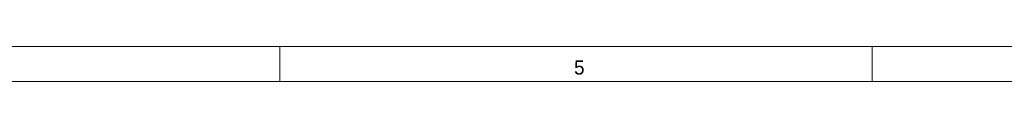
# Model space of a CAD drawing. Header units: inches. Extents: x 0 to 841, y 0 to 594.
# Tile 74 of 129: x 299 to 439, y 589 to 594. Entities that reach past the tile are written whole.
import ezdxf

# ---------------------------------------------------------------- set-up
doc = ezdxf.new("R2010")
doc.units = ezdxf.units.IN
doc.header["$LTSCALE"] = 46.255
doc.header["$MEASUREMENT"] = 0
doc.layers.get('0').update_dxf_attribs({"lineweight": 0})
doc.styles.add('Proxy_972A', font='trium.ttf.shx', dxfattribs={"height": 2})

msp = doc.modelspace()

# ---------------------------------------------------------------- linework, layer by layer
at = {"color": 7, "linetype": 'Continuous'}
for p, q in [((0, 594), (841, 594)), ((336, 589), (336, 594)), ((420, 589), (420, 594)), ((836, 589), (5, 589))]:
    msp.add_line(p, q, dxfattribs=at)

# ---------------------------------------------------------------- texts
at = {"color": 7, "linetype": 'Continuous', "style": 'Proxy_972A'}
msp.add_text('5', height=2, dxfattribs=at).set_placement((377.7143, 590))

doc.saveas('drawing.dxf')
